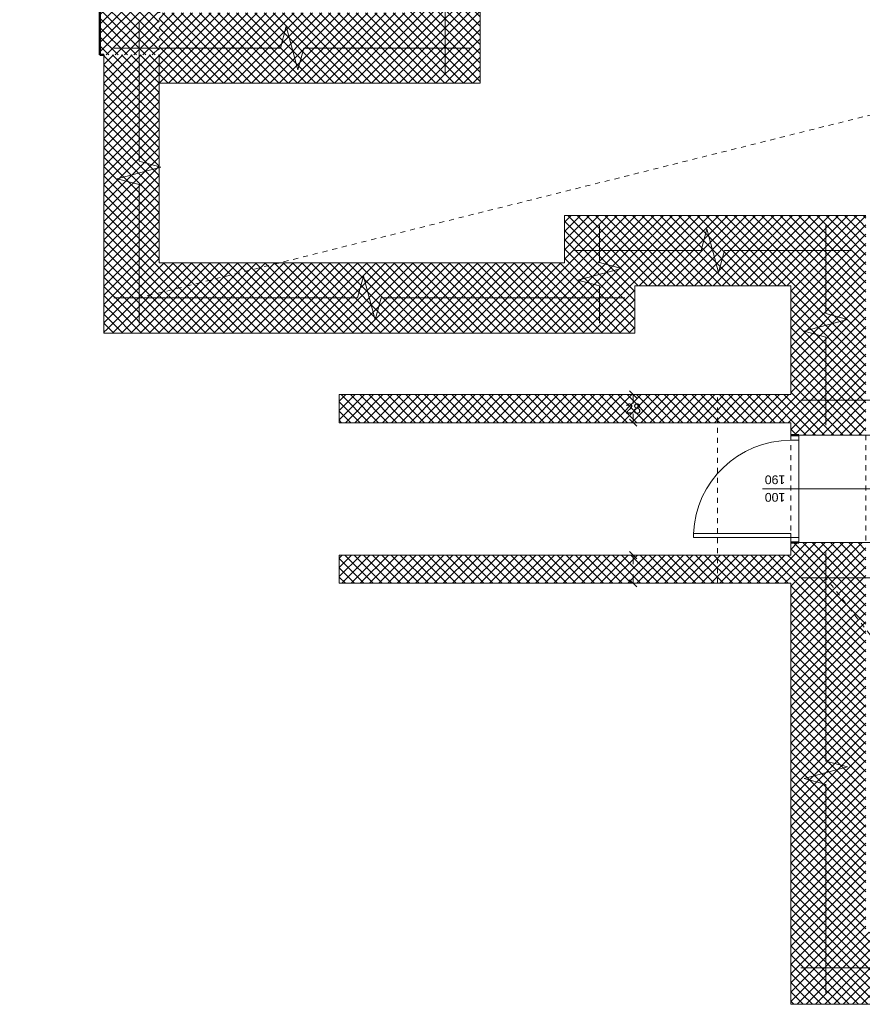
# Model space of a CAD drawing. Header units: millimetres. Extents: x 309006 to 595006, y -33000 to 67000.
# Tile 39 of 55: x 537752 to 546151, y 1144 to 10954. Entities that reach past the tile are written whole.
import ezdxf
from ezdxf.enums import TextEntityAlignment as Align

# ---------------------------------------------------------------- set-up
doc = ezdxf.new("R2010")
doc.units = ezdxf.units.MM
doc.header["$MEASUREMENT"] = 0
doc.linetypes.add('Przerywana 1_100', pattern=[100, 50, -50])
for name, color, linetype in [('Drzwi ArchiCAD', 7, 'Continuous'), ('Opisy', 7, 'Continuous'), ('Wymiary', 7, 'Continuous'), ('Ściany', 7, 'Continuous')]:
    doc.layers.add(name, color=color, linetype=linetype)
for name, color, linetype, lineweight in [('Drzwi ArchiCAD_Nr_pióra__21', 7, 'Continuous', 50), ('Drzwi ArchiCAD_Nr_pióra__3', 7, 'Continuous', 20), ('Drzwi ArchiCAD_Nr_pióra__4', 7, 'Continuous', 20), ('Opisy_Nr_pióra__120', 7, 'Continuous', 5), ('Znaczniki drzwi ArchiCADa_Nr_pióra__5', 7, 'Continuous', 5), ('Ściany_Nr_pióra__21', 7, 'Continuous', 50)]:
    doc.layers.add(name, color=color, linetype=linetype, lineweight=lineweight)
for name, color, linetype, lineweight, true_color in [('Drzwi ArchiCAD_Nr_pióra__82', 7, 'Continuous', 5, 0x4b4b4b), ('Opisy_Nr_pióra__82', 7, 'Continuous', 5, 0x4b4b4b), ('Ściany_Nr_pióra__102', 7, 'Continuous', 5, 0x8c8c8c), ('Ściany_Nr_pióra__82', 7, 'Continuous', 5, 0x4b4b4b)]:
    doc.layers.add(name, color=color, linetype=linetype, lineweight=lineweight, true_color=true_color)
doc.styles.add('GENERATED_STYLE_1', font='arial.ttf')
pattern_1 = [(45, (0, 0), (-45.961939, 45.961939), []), (135, (0, 0), (45.961939, 45.961939), [])]
pattern_2 = [(135, (561939.59, -272436.916), (-45.961939, -45.961939), []), (225, (561939.59, -272436.916), (-45.961939, 45.961939), [])]

# ---------------------------------------------------------------- blocks, each defined once
blk = doc.blocks.new('D1 Drzwi proste 13_7')
at = {"layer": 'Drzwi ArchiCAD_Nr_pióra__21', "linetype": 'Continuous'}
for p, q in [((-450, 0), (-450, -80)), ((450, 0), (450, -80))]:
    blk.add_line(p, q, dxfattribs=at)
at = {"layer": 'Drzwi ArchiCAD_Nr_pióra__3', "linetype": 'Continuous'}
blk.add_arc((400, 0), 800, 92.86598, 180, dxfattribs=at)
at = {"layer": 'Drzwi ArchiCAD_Nr_pióra__4', "linetype": 'Continuous'}
for p, q in [((400, 800), (360, 800)), ((360, 800), (360, 0)), ((400, 0), (400, 800)), ((-400, 0), (-450, 0)), ((-450, 0), (-450, -80)), ((-400, -80), (-400, 0)), ((360, 0), (400, 0)), ((450, 0), (400, 0)), ((400, 0), (400, -80)), ((450, -80), (450, 0)), ((-450, -80), (-400, -80)), ((400, -80), (450, -80))]:
    blk.add_line(p, q, dxfattribs=at)
at = {"layer": 'Drzwi ArchiCAD_Nr_pióra__82', "linetype": 'Przerywana 1_100'}
for p, q in [((-450, 0), (450, 0)), ((-450, -590), (450, -590))]:
    blk.add_line(p, q, dxfattribs=at)
blk = doc.blocks.new('Znacznik O 13_11')
at = {"layer": 'Znaczniki drzwi ArchiCADa_Nr_pióra__5', "linetype": 'Continuous'}
blk.add_line((0, -871.25), (0, 100), dxfattribs=at)
at = {"layer": 'Znaczniki drzwi ArchiCADa_Nr_pióra__5', "style": 'GENERATED_STYLE_1'}
for tag, p in [('AC_MarkerText_3', (-161.25, -587.2295)), ('AC_MarkerText_2', (13.75, -653.6295))]:
    blk.add_attdef(tag, text='', height=87.5, rotation=270, dxfattribs=at).set_placement(p, align=Align.BOTTOM_LEFT)
blk = doc.blocks.new('Znacznik O 13_12')
at = {"layer": 'Znaczniki drzwi ArchiCADa_Nr_pióra__5', "linetype": 'Continuous'}
blk.add_line((0, 281.25), (0, -690), dxfattribs=at)
at = {"layer": 'Znaczniki drzwi ArchiCADa_Nr_pióra__5', "style": 'GENERATED_STYLE_1'}
for tag, p in [('AC_MarkerText_3', (-161.25, 253.5605)), ('AC_MarkerText_2', (13.75, 253.5605))]:
    blk.add_attdef(tag, text='', height=87.5, rotation=270, dxfattribs=at).set_placement(p, align=Align.BOTTOM_LEFT)
blk = doc.blocks.new('Ściana_155', base_point=(293439, 22797.1))
at = {"layer": 'Ściany_Nr_pióra__102', "linetype": 'Continuous'}
h = blk.add_hatch(dxfattribs=at)
h.set_pattern_fill('Bloczki_betonowe', color=256, style=0, pattern_type=2)
h.set_pattern_definition(pattern_1)
h.paths.add_polyline_path([(284179, 23387.1), (283039.7, 23387.1), (283039.7, 22797.1), (284179, 22797.1), (284179, 22877.1)])
h = blk.add_hatch(dxfattribs=at)
h.set_pattern_fill('Bloczki_betonowe', color=256, style=0, pattern_type=2)
h.set_pattern_definition(pattern_1)
h.paths.add_polyline_path([(288979, 23387.1), (285079, 23387.1), (285079, 22877.1), (285079, 22797.1), (288979, 22797.1), (288979, 23307.1)])
h = blk.add_hatch(dxfattribs=at)
h.set_pattern_fill('Bloczki_betonowe', color=256, style=0, pattern_type=2)
h.set_pattern_definition(pattern_1)
h.paths.add_polyline_path([(289879, 23307.1), (289879, 22797.1), (293439, 22797.1), (294019, 23387.1), (289879, 23387.1)])
at = {"layer": 'Ściany_Nr_pióra__21', "linetype": 'Continuous'}
for p, q in [((284179, 22877.1), (284179, 23387.1)), ((285079, 22877.1), (285079, 23387.1)), ((288979, 23387.1), (288979, 23307.1)), ((289879, 23387.1), (289879, 23307.1)), ((288979, 23307.1), (288979, 22797.1)), ((289879, 23307.1), (289879, 22797.1)), ((284179, 22797.1), (284179, 22877.1)), ((285079, 22797.1), (285079, 22877.1))]:
    blk.add_line(p, q, dxfattribs=at)
at = {"layer": 'Ściany_Nr_pióra__21', "linetype": 'Continuous', "flags": 128}
for points in [[(284179, 23387.1), (283039.7, 23387.1)], [(283039.7, 23387.1), (283039.7, 23347.1)], [(288979, 23387.1), (285079, 23387.1)], [(294019, 23387.1), (289879, 23387.1)], [(283459, 22797.1), (284179, 22797.1)], [(285439, 22797.1), (288979, 22797.1)], [(289879, 22797.1), (293439, 22797.1)]]:
    blk.add_lwpolyline(points, dxfattribs=at)
at = {"layer": 'Drzwi ArchiCAD', "color": 251, "linetype": 'Continuous', "lineweight": 20, "true_color": 0x6a6a6a, "xscale": -1, "zscale": 1000}
blk.add_blockref('D1 Drzwi proste 13_7', (289429, 23387.1), dxfattribs=at)
at = {"layer": 'Drzwi ArchiCAD', "color": 251, "linetype": 'Continuous', "lineweight": 20, "true_color": 0x6a6a6a, "xscale": -1, "zscale": 1000, "rotation": 180}
blk.add_blockref('D1 Drzwi proste 13_7', (284629, 22797.1), dxfattribs=at)
at = {"layer": 'Znaczniki drzwi ArchiCADa_Nr_pióra__5'}
ref = blk.add_blockref('Znacznik O 13_11', (289429, 22797.1), dxfattribs=dict(at, rotation=180))
ref.add_attrib('AC_MarkerText_2', '80', dxfattribs={"color": 7, "height": 87.5, "rotation": 90, "style": 'GENERATED_STYLE_1'}).set_placement((289415.3, 23507.9), align=Align.BOTTOM_LEFT)
ref.add_attrib('AC_MarkerText_3', '190', dxfattribs={"color": 7, "height": 87.5, "rotation": 90, "style": 'GENERATED_STYLE_1'}).set_placement((289590.3, 23441.5), align=Align.BOTTOM_LEFT)
ref = blk.add_blockref('Znacznik O 13_12', (284629, 22797.1), dxfattribs=dict(at, rotation=180))
ref.add_attrib('AC_MarkerText_2', '80', dxfattribs={"color": 7, "height": 87.5, "rotation": 90, "style": 'GENERATED_STYLE_1'}).set_placement((284615.3, 22600.7), align=Align.BOTTOM_LEFT)
ref.add_attrib('AC_MarkerText_3', '190', dxfattribs={"color": 7, "height": 87.5, "rotation": 90, "style": 'GENERATED_STYLE_1'}).set_placement((284790.3, 22600.7), align=Align.BOTTOM_LEFT)
blk = doc.blocks.new('ARROWHEAD_6')
at = {"color": 0, "linetype": 'Continuous', "lineweight": 0}
for p, q in [((0, 0), (-1, 0)), ((-0.5, -0.5), (0.5, 0.5))]:
    blk.add_line(p, q, dxfattribs=at)
blk = doc.blocks.new('D1 Drzwi proste 13_9')
at = {"layer": 'Drzwi ArchiCAD_Nr_pióra__21', "linetype": 'Continuous'}
for p, q in [((-535, 0), (-535, -80)), ((535, 0), (535, -80))]:
    blk.add_line(p, q, dxfattribs=at)
at = {"layer": 'Drzwi ArchiCAD_Nr_pióra__3', "linetype": 'Continuous'}
blk.add_arc((485, 0), 970, 92.36338, 180, dxfattribs=at)
at = {"layer": 'Drzwi ArchiCAD_Nr_pióra__4', "linetype": 'Continuous'}
for p, q in [((485, 970), (445, 970)), ((445, 970), (445, 0)), ((485, 0), (485, 970)), ((-485, 0), (-535, 0)), ((-535, 0), (-535, -80)), ((-485, -80), (-485, 0)), ((445, 0), (485, 0)), ((535, 0), (485, 0)), ((485, 0), (485, -80)), ((535, -80), (535, 0)), ((-535, -80), (-485, -80)), ((485, -80), (535, -80))]:
    blk.add_line(p, q, dxfattribs=at)
at = {"layer": 'Drzwi ArchiCAD_Nr_pióra__82', "linetype": 'Przerywana 1_100'}
for p, q in [((-535, 0), (535, 0)), ((-535, -750), (535, -750))]:
    blk.add_line(p, q, dxfattribs=at)
blk = doc.blocks.new('Znacznik O 13_4')
at = {"layer": 'Znaczniki drzwi ArchiCADa_Nr_pióra__5', "linetype": 'Continuous'}
blk.add_line((0, -1031.25), (0, 100), dxfattribs=at)
at = {"layer": 'Znaczniki drzwi ArchiCADa_Nr_pióra__5', "style": 'GENERATED_STYLE_1'}
for tag, p in [('AC_MarkerText_3', (-161.25, -747.2295)), ('A', (13.75, -747.2295))]:
    blk.add_attdef(tag, text='', height=87.5, rotation=270, dxfattribs=at).set_placement(p, align=Align.BOTTOM_LEFT)

msp = doc.modelspace()

# ---------------------------------------------------------------- hatches: boundary and pattern name
at = {"layer": 'Ściany_Nr_pióra__102', "linetype": 'Continuous', "lineweight": 5}
h = msp.add_hatch(dxfattribs=at)
h.set_pattern_fill('Bloczki_betonowe', color=256, angle=90, style=0, pattern_type=2)
h.set_pattern_definition(pattern_2)
h.paths.add_polyline_path([(542342.5, 10322.1), (542342.5, 12302.1), (541642.5, 13002.1), (541642.5, 11022.1)])
h = msp.add_hatch(dxfattribs=at)
h.set_pattern_fill('Bloczki_betonowe', color=256, angle=90, style=0, pattern_type=2)
h.set_pattern_definition(pattern_2)
h.paths.add_polyline_path([(539142.5, 10322.1), (542342.5, 10322.1), (541642.5, 11022.1), (539142.5, 11022.1)])
h = msp.add_hatch(dxfattribs=at)
h.set_pattern_fill('Bloczki_betonowe', color=256, angle=90, style=0, pattern_type=2)
h.set_pattern_definition(pattern_2)
h.paths.add_polyline_path([(538592.5, 10602.8), (538592.5, 7832.1), (539142.5, 8532.1), (539142.5, 10602.8)])
h = msp.add_hatch(dxfattribs=at)
h.set_pattern_fill('Bloczki_betonowe', color=256, angle=90, style=0, pattern_type=2)
h.set_pattern_definition(pattern_2)
h.paths.add_polyline_path([(543882.5, 8304.2), (545437.5, 8304.2), (546187.5, 9004.2), (543182.5, 9004.2)])
h = msp.add_hatch(dxfattribs=at)
h.set_pattern_fill('Bloczki_betonowe', color=256, angle=90, style=0, pattern_type=2)
h.set_pattern_definition(pattern_2)
h.paths.add_polyline_path([(543882.5, 7832.1), (543882.5, 8304.2), (543182.5, 9004.2), (543182.5, 8532.1)])
h = msp.add_hatch(dxfattribs=at)
h.set_pattern_fill('Bloczki_betonowe', color=256, angle=90, style=0, pattern_type=2)
h.set_pattern_definition(pattern_2)
h.paths.add_polyline_path([(545437.5, 8304.2), (545437.5, 6814.2), (545517.5, 6814.2), (546187.5, 6814.2), (546187.5, 9004.2)])
h = msp.add_hatch(dxfattribs=at)
h.set_pattern_fill('Bloczki_betonowe', color=256, angle=90, style=0, pattern_type=2)
h.set_pattern_definition(pattern_2)
h.paths.add_polyline_path([(538592.5, 7832.1), (543882.5, 7832.1), (543182.5, 8532.1), (539142.5, 8532.1)])
h = msp.add_hatch(dxfattribs=at)
h.set_pattern_fill('Bloczki_betonowe', color=256, angle=90, style=0, pattern_type=2)
h.set_pattern_definition(pattern_2)
h.paths.add_polyline_path([(540937.5, 6939.2), (545437.5, 6939.2), (545437.5, 7219.2), (540937.5, 7219.2)])
h = msp.add_hatch(dxfattribs=at)
h.set_pattern_fill('Bloczki_betonowe', color=256, angle=90, style=0, pattern_type=2)
h.set_pattern_definition(pattern_2)
h.paths.add_polyline_path([(545437.5, 1144.2), (546187.5, 1864.2), (546187.5, 5744.2), (545517.5, 5744.2), (545437.5, 5744.2)])
h = msp.add_hatch(dxfattribs=at)
h.set_pattern_fill('Bloczki_betonowe', color=256, angle=90, style=0, pattern_type=2)
h.set_pattern_definition(pattern_2)
h.paths.add_polyline_path([(540937.5, 5339.2), (545437.5, 5339.2), (545437.5, 5619.2), (540937.5, 5619.2)])
h = msp.add_hatch(dxfattribs=at)
h.set_pattern_fill('Bloczki_betonowe', color=256, angle=90, style=0, pattern_type=2)
h.set_pattern_definition(pattern_2)
h.paths.add_polyline_path([(546187.5, 1864.2), (545437.5, 1144.2), (550017.5, 1144.2), (550017.5, 1864.2)])

# ---------------------------------------------------------------- linework, layer by layer
at = {"layer": 'Opisy', "color": 9, "linetype": 'Continuous', "lineweight": 5}
for p, q in [((552727.5, 6814.2), (545517.5, 6814.2)), ((545517.5, 6814.2), (545517.5, 5744.2)), ((545517.5, 5744.2), (547908.4, 5744.2))]:
    msp.add_line(p, q, dxfattribs=at)
at = {"layer": 'Opisy_Nr_pióra__120', "linetype": 'Continuous', "lineweight": 5}
for p, q in [((541992.5, 11545.6), (541992.5, 10422.1)), ((538942.5, 10922.1), (538942.5, 9543.6)), ((540409.2, 10889.4), (540351, 10672.1)), ((540409.2, 10889.4), (540525.7, 10454.8)), ((540351, 10672.1), (538692.5, 10672.1)), ((540584, 10672.1), (540525.7, 10454.8)), ((542242.5, 10672.1), (540584, 10672.1)), ((538942.5, 9543.6), (539159.8, 9485.3)), ((538725.2, 9368.9), (539159.8, 9485.3)), ((538725.2, 9368.9), (538942.5, 9310.6)), ((538942.5, 9310.6), (538942.5, 7932.1)), ((543532.5, 8534.6), (543532.5, 8904.2)), ((544543.5, 8654.2), (544601.7, 8871.5)), ((544718.2, 8436.8), (544601.7, 8871.5)), ((545787.5, 8025.6), (545787.5, 8904.2)), ((543282.5, 8654.2), (544543.5, 8654.2)), ((544718.2, 8436.8), (544776.5, 8654.2)), ((544776.5, 8654.2), (546037.5, 8654.2)), ((543749.8, 8476.4), (543315.2, 8359.9)), ((543749.8, 8476.4), (543532.5, 8534.6)), ((541121, 8182.1), (541179.2, 8399.4)), ((541295.7, 7964.8), (541179.2, 8399.4)), ((543532.5, 8301.7), (543315.2, 8359.9)), ((543532.5, 7932.1), (543532.5, 8301.7)), ((538692.5, 8182.1), (541121, 8182.1)), ((541295.7, 7964.8), (541354, 8182.1)), ((541354, 8182.1), (543782.5, 8182.1)), ((546004.8, 7967.4), (545570.2, 7850.9)), ((546004.8, 7967.4), (545787.5, 8025.6)), ((545787.5, 7792.7), (545570.2, 7850.9)), ((545787.5, 6914.2), (545787.5, 7792.7)), ((545537.5, 7164.2), (548723.5, 7164.2)), ((545787.5, 3567.4), (545787.5, 5644.2)), ((547181, 5394.2), (545537.5, 5394.2)), ((546004.8, 3509.1), (545787.5, 3567.4)), ((546004.8, 3509.1), (545570.2, 3392.7)), ((545787.5, 3334.4), (545570.2, 3392.7)), ((545787.5, 1257.7), (545787.5, 3334.4)), ((547181, 1507.7), (545537.5, 1507.7))]:
    msp.add_line(p, q, dxfattribs=at)
at = {"layer": 'Opisy_Nr_pióra__82', "linetype": 'Przerywana 1_100', "lineweight": 5}
for p, q in [((559057.5, 13212.1), (538942.5, 8182.1)), ((548807.5, 1507.7), (545787.5, 5394.2))]:
    msp.add_line(p, q, dxfattribs=at)
at = {"layer": 'Wymiary', "color": 7, "linetype": 'Continuous', "lineweight": 5}
for p, q in [((543237.5, 7219.2), (543867.7, 7219.2)), ((543867.5, 7147.9), (543867.5, 7130.3)), ((543867.5, 7010.4), (543867.5, 7028)), ((543237.5, 6939.2), (543867.7, 6939.2)), ((543237.5, 5619.2), (543867.7, 5619.2)), ((543867.5, 5547.9), (543867.5, 5530.3)), ((543867.5, 5410.4), (543867.5, 5428)), ((543237.5, 5339.2), (543867.7, 5339.2))]:
    msp.add_line(p, q, dxfattribs=at)
at = {"layer": 'Ściany_Nr_pióra__21', "linetype": 'Continuous', "lineweight": 5}
for p, q in [((545437.5, 6814.2), (545517.5, 6814.2)), ((545517.5, 6814.2), (546187.5, 6814.2)), ((545437.5, 5744.2), (545517.5, 5744.2)), ((545517.5, 5744.2), (546187.5, 5744.2))]:
    msp.add_line(p, q, dxfattribs=at)
at = {"layer": 'Ściany_Nr_pióra__21', "linetype": 'Continuous', "lineweight": 5, "flags": 128}
for points in [[(542342.5, 10322.1), (542342.5, 12302.1)], [(538592.5, 10602.8), (538592.5, 7832.1)], [(539142.5, 8532.1), (539142.5, 10602.8)], [(539142.5, 10322.1), (542342.5, 10322.1)], [(546187.5, 9004.2), (543182.5, 9004.2)], [(543182.5, 9004.2), (543182.5, 8532.1)], [(543182.5, 8532.1), (539142.5, 8532.1)], [(543882.5, 8304.2), (545437.5, 8304.2)], [(543882.5, 7832.1), (543882.5, 8304.2)], [(545437.5, 8304.2), (545437.5, 7219.2)], [(538592.5, 7832.1), (543882.5, 7832.1)], [(545437.5, 7219.2), (540937.5, 7219.2)], [(540937.5, 7219.2), (540937.5, 6939.2)], [(540937.5, 6939.2), (545437.5, 6939.2)], [(545437.5, 6939.2), (545437.5, 6814.2)], [(545437.5, 5744.2), (545437.5, 5619.2)], [(545437.5, 5619.2), (540937.5, 5619.2)], [(540937.5, 5619.2), (540937.5, 5339.2)], [(540937.5, 5339.2), (545437.5, 5339.2)], [(545437.5, 5339.2), (545437.5, 1144.2)], [(545437.5, 1144.2), (549657.5, 1144.2)]]:
    msp.add_lwpolyline(points, dxfattribs=at)
at = {"layer": 'Ściany_Nr_pióra__82', "linetype": 'Przerywana 1_100', "lineweight": 5}
msp.add_line((544707.5, 5339.2), (544707.5, 7219.2), dxfattribs=at)

# ---------------------------------------------------------------- block references
at = {"layer": 'Drzwi ArchiCAD', "color": 251, "linetype": 'Continuous', "lineweight": 5, "true_color": 0x6a6a6a, "xscale": -1, "zscale": 1000, "rotation": 89.99999999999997}
msp.add_blockref('D1 Drzwi proste 13_9', (545437.5, 6279.2), dxfattribs=at)
at = {"layer": 'Wymiary', "color": 7, "lineweight": 5, "xscale": 71.25, "yscale": 71.25, "zscale": 71.25}
for p, rotation in [((543867.5, 7219.2), 90), ((543867.5, 6939.2), 270), ((543867.5, 5619.2), 90), ((543867.5, 5339.2), 270)]:
    msp.add_blockref('ARROWHEAD_6', p, dxfattribs=dict(at, rotation=rotation))
at = {"layer": 'Znaczniki drzwi ArchiCADa_Nr_pióra__5', "lineweight": 5}
ref = msp.add_blockref('Znacznik O 13_4', (546187.5, 6279.2), dxfattribs=dict(at, rotation=270))
ref.add_attrib('A', '100', dxfattribs={"color": 7, "height": 87.5, "rotation": 180, "style": 'GENERATED_STYLE_1'}).set_placement((545383.1, 6265.4), align=Align.BOTTOM_LEFT)
ref.add_attrib('AC_MarkerText_3', '190', dxfattribs={"color": 7, "height": 87.5, "rotation": 180, "style": 'GENERATED_STYLE_1'}).set_placement((545383.1, 6440.4), align=Align.BOTTOM_LEFT)
at = {"layer": 'Ściany', "lineweight": 5, "rotation": 90}
msp.add_blockref('Ściana_155', (539142.5, 21002.1), dxfattribs=at)

# ---------------------------------------------------------------- texts
at = {"layer": 'Wymiary', "color": 7, "lineweight": 5, "insert": (543867.5, 7079.2), "char_height": 100, "attachment_point": 5, "style": 'GENERATED_STYLE_1'}
msp.add_mtext('\\A1;28', dxfattribs=at)

doc.saveas('drawing.dxf')
